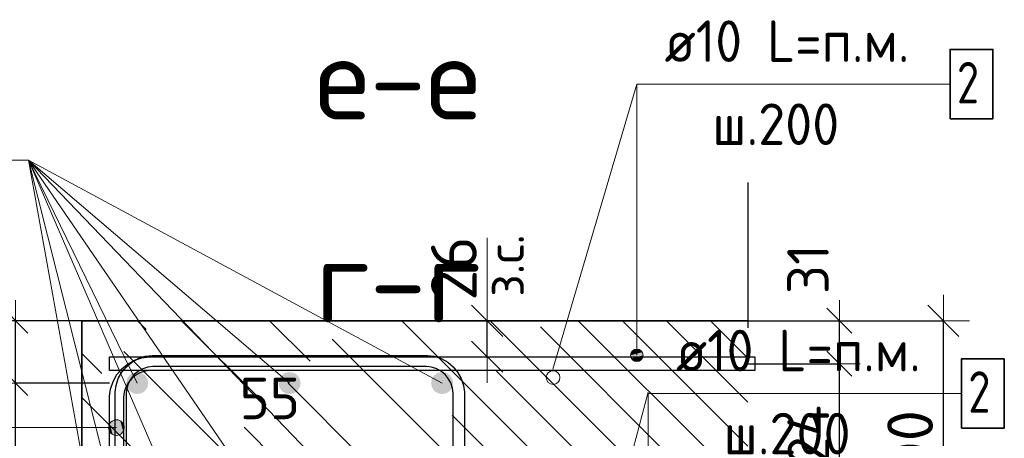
# Model space of a CAD drawing. Header units: metres. Extents: x -38 to 93, y -15 to 21.
# Tile 100 of 195: x 72.101 to 72.811, y 3.524 to 3.827. Entities that reach past the tile are written whole.
import ezdxf

# ---------------------------------------------------------------- set-up
doc = ezdxf.new("R2010")
doc.units = ezdxf.units.M
doc.header["$PDMODE"] = 65
doc.linetypes.add('______4', pattern=[0.135, 0.105, -0.03])
for name, color, linetype, lineweight in [('XR$3$Арм. стержнями верхней зоны', 180, 'Continuous', 35), ('XR$3$ВК__отв в полу 1-2 эт', 220, 'Continuous', 25), ('XR$3$Размерная линия (1)', 7, 'Continuous', 13), ('XR$5$Арм. стержнями верхней зоны', 180, 'Continuous', 35), ('XR$5$Арм.стержн. Арматура края', 96, 'Continuous', 35), ('XR$5$Арм.стержн. Хомут', 240, 'Continuous', 35), ('XR$5$Арм.стержн.горизонт. 1', 180, 'Continuous', 35), ('XR$5$ВК__отв в полу 1-2 эт', 220, 'Continuous', 25), ('XR$5$Размерная линия (1)', 7, 'Continuous', 13), ('XR$5$Размерная линия_ общее', 7, 'Continuous', 13)]:
    doc.layers.add(name, color=color, linetype=linetype, lineweight=lineweight)
doc.styles.add('ISOCPEUR', font='txt')
doc.dimstyles.new('DIMSTYLE_10', dxfattribs={"dimtxt": 0.033, "dimasz": 0.0375, "dimexe": 0, "dimexo": 0, "dimgap": 0.0165, "dimtad": 2, "dimdec": 0, "dimlfac": 1000, "dimrnd": 1, "dimzin": 12, "dimdsep": 46, "dimtxsty": 'ISOCPEUR', "dimblk1": 'ALL_ML_STRICH', "dimblk2": 'ALL_ML_STRICH', "dimsah": 1, "dimcen": 0, "dimclrd": 7, "dimclre": 256, "dimclrt": 7, "dimadec": 0, "dimazin": 0, "dimtfac": 1, "dimtdec": 0, "dimtix": 1, "dimtmove": 2, "dimatfit": 3, "dimfxl": 0, "dimtvp": 1.2, "dimtzin": 0, "dimlwd": 0, "dimlwe": -3, "dimarcsym": 0})
doc.dimstyles.new('DIMSTYLE_12', dxfattribs={"dimtxt": 0.03, "dimasz": 0.03, "dimexe": 0, "dimexo": 0, "dimgap": 0.015, "dimtad": 2, "dimdec": 0, "dimlfac": 1000, "dimrnd": 1, "dimzin": 12, "dimdsep": 46, "dimtxsty": 'ISOCPEUR', "dimblk1": 'ALL_ML_STRICH', "dimblk2": 'ALL_ML_STRICH', "dimsah": 1, "dimcen": 0, "dimclrd": 7, "dimclre": 256, "dimclrt": 7, "dimadec": 0, "dimazin": 0, "dimtfac": 1, "dimtdec": 0, "dimtix": 1, "dimtmove": 2, "dimatfit": 3, "dimfxl": 0, "dimtzin": 0, "dimlwd": 0, "dimlwe": -3, "dimarcsym": 0})
doc.dimstyles.new('DIMSTYLE_14', dxfattribs={"dimtxt": 0.03, "dimasz": 0.03, "dimexe": 0, "dimexo": 0, "dimgap": 0.015, "dimtad": 2, "dimdec": 0, "dimlfac": 1000, "dimrnd": 1, "dimzin": 12, "dimdsep": 46, "dimtxsty": 'ISOCPEUR', "dimblk1": 'ALL_ML_STRICH', "dimblk2": 'ALL_ML_STRICH', "dimsah": 1, "dimcen": 0, "dimclrd": 7, "dimclre": 256, "dimclrt": 7, "dimadec": 0, "dimazin": 0, "dimtfac": 1, "dimtdec": 0, "dimtix": 1, "dimtmove": 2, "dimatfit": 3, "dimfxl": 0, "dimtvp": 1.2, "dimtzin": 0, "dimlwd": 0, "dimlwe": -3, "dimarcsym": 0})
doc.dimstyles.new('DIMSTYLE_16', dxfattribs={"dimtxt": 0.03, "dimasz": 0.03, "dimexe": 0, "dimexo": 0, "dimgap": 0.015, "dimtad": 2, "dimdec": 0, "dimlfac": 1000, "dimrnd": 5, "dimzin": 12, "dimdsep": 46, "dimtxsty": 'ISOCPEUR', "dimblk1": 'ALL_ML_STRICH', "dimblk2": 'ALL_ML_STRICH', "dimsah": 1, "dimcen": 0, "dimclrd": 7, "dimclre": 256, "dimclrt": 7, "dimadec": 0, "dimazin": 0, "dimtfac": 1, "dimtdec": 0, "dimtix": 1, "dimtmove": 2, "dimatfit": 3, "dimfxl": 0, "dimtvp": 1.2, "dimtzin": 0, "dimlwd": 0, "dimlwe": -3, "dimarcsym": 0})
doc.dimstyles.new('DIMSTYLE_18', dxfattribs={"dimtxt": 0.03, "dimasz": 0.03, "dimexe": 0, "dimexo": 0, "dimgap": 0.015, "dimtad": 2, "dimdec": 0, "dimlfac": 1000, "dimrnd": 5, "dimzin": 12, "dimdsep": 46, "dimtxsty": 'ISOCPEUR', "dimblk1": 'ALL_ML_STRICH', "dimblk2": 'ALL_ML_STRICH', "dimsah": 1, "dimcen": 0, "dimclrd": 7, "dimclre": 256, "dimclrt": 7, "dimadec": 0, "dimazin": 0, "dimtfac": 1, "dimtdec": 0, "dimtix": 1, "dimtmove": 2, "dimatfit": 3, "dimfxl": 0, "dimtvp": 1.2, "dimtzin": 0, "dimlwd": 0, "dimlwe": -3, "dimarcsym": 0})
doc.dimstyles.new('DIMSTYLE_19', dxfattribs={"dimtxt": 0.03, "dimasz": 0.03, "dimexe": 0, "dimexo": 0, "dimgap": 0.015, "dimtad": 2, "dimdec": 0, "dimlfac": 1000, "dimrnd": 5, "dimzin": 12, "dimdsep": 46, "dimtxsty": 'ISOCPEUR', "dimblk1": 'ALL_ML_STRICH', "dimblk2": 'ALL_ML_STRICH', "dimsah": 1, "dimcen": 0, "dimclrd": 7, "dimclre": 256, "dimclrt": 7, "dimadec": 0, "dimazin": 0, "dimtfac": 1, "dimtdec": 0, "dimtix": 1, "dimtmove": 2, "dimatfit": 3, "dimfxl": 0, "dimtzin": 0, "dimlwd": 0, "dimlwe": -3, "dimarcsym": 0})
doc.dimstyles.new('DIMSTYLE_8', dxfattribs={"dimtxt": 0.033, "dimasz": 0.0375, "dimexe": 0, "dimexo": 0, "dimgap": 0.0165, "dimtad": 2, "dimdec": 0, "dimlfac": 1000, "dimrnd": 1, "dimzin": 12, "dimdsep": 46, "dimtxsty": 'ISOCPEUR', "dimblk1": 'ALL_ML_STRICH', "dimblk2": 'ALL_ML_STRICH', "dimsah": 1, "dimcen": 0, "dimclrd": 7, "dimclre": 256, "dimclrt": 7, "dimadec": 0, "dimazin": 0, "dimtfac": 1, "dimtdec": 0, "dimtix": 1, "dimtmove": 2, "dimatfit": 3, "dimfxl": 0, "dimtzin": 0, "dimlwd": 0, "dimlwe": -3, "dimarcsym": 0})
pattern_1 = [(135, (0, 0), (-0.031819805, -0.031819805), [0.4, -0.05, 0, -0.05]), (135, (-0.01591, -0.01591), (-0.031819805, -0.031819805), [0.8, -0.1, 0.1, -0.1])]

# ---------------------------------------------------------------- blocks, each defined once
blk = doc.blocks.new('ALL_ML_STRICH')
at = {"color": 0, "linetype": 'ByBlock', "lineweight": -2}
for p, q in [((0, -0.5), (0, 0.5)), ((-0.3, -0.3), (0.3, 0.3)), ((-1, 0), (0.5, 0))]:
    blk.add_line(p, q, dxfattribs=at)
blk = doc.blocks.new('*D79')
at = {"layer": 'DEFPOINTS', "color": 7, "linetype": 'Continuous', "lineweight": 13, "transparency": 33554687}
for p in [(72.20014, 3.47904), (72.20014, 3.39197), (72.25514, 3.35697)]:
    blk.add_point(p, dxfattribs=at)
at = {"layer": 'XR$3$Размерная линия (1)', "color": 9, "linetype": 'Continuous', "lineweight": -2, "true_color": 0xc7c7c7, "transparency": 33554687}
for p, q in [((72.20014, 3.41197), (72.20014, 3.47904)), ((72.25514, 3.37697), (72.25514, 3.47904))]:
    blk.add_line(p, q, dxfattribs=at)
at = {"layer": 'XR$3$Размерная линия (1)', "color": 7, "linetype": 'Continuous', "lineweight": -2, "transparency": 33554687}
blk.add_line((72.20014, 3.47904), (72.25514, 3.47904), dxfattribs=at)
at = {"layer": 'XR$3$Размерная линия (1)', "color": 7, "linetype": 'Continuous', "lineweight": 13, "transparency": 33554687, "xscale": 0.03, "yscale": 0.03, "zscale": 0.03, "rotation": 180}
blk.add_blockref('ALL_ML_STRICH', (72.20014, 3.47904), dxfattribs=at)
at = {"layer": 'XR$3$Размерная линия (1)', "color": 7, "linetype": 'Continuous', "lineweight": 13, "transparency": 33554687, "xscale": 0.03, "yscale": 0.03, "zscale": 0.03}
blk.add_blockref('ALL_ML_STRICH', (72.25514, 3.47904), dxfattribs=at)
at = {"layer": 'XR$3$Размерная линия (1)', "color": 7, "linetype": 'Continuous', "lineweight": 13, "transparency": 33554687, "insert": (72.28141, 3.55291), "char_height": 0.03, "width": 0.06, "attachment_point": 5, "style": 'ISOCPEUR'}
blk.add_mtext('\\A1;{55}', dxfattribs=at)
blk = doc.blocks.new('*D531')
at = {"layer": 'DEFPOINTS', "color": 7, "linetype": 'Continuous', "lineweight": 13, "transparency": 33554687}
for p in [(72.19573, 3.609), (72.06098, 3.249), (72.19573, 3.249)]:
    blk.add_point(p, dxfattribs=at)
at = {"layer": 'XR$5$Размерная линия (1)', "color": 9, "linetype": 'Continuous', "lineweight": -2, "true_color": 0xc7c7c7, "transparency": 33554687}
for p, q in [((72.17573, 3.609), (72.06098, 3.609)), ((72.17573, 3.249), (72.06098, 3.249))]:
    blk.add_line(p, q, dxfattribs=at)
at = {"layer": 'XR$5$Размерная линия (1)', "color": 7, "linetype": 'Continuous', "lineweight": -2, "transparency": 33554687}
blk.add_line((72.06098, 3.249), (72.06098, 3.609), dxfattribs=at)
at = {"layer": 'XR$5$Размерная линия (1)', "color": 7, "linetype": 'Continuous', "lineweight": 13, "transparency": 33554687, "xscale": 0.03, "yscale": 0.03, "zscale": 0.03}
for p, rotation in [((72.06098, 3.609), 90), ((72.06098, 3.249), 270)]:
    blk.add_blockref('ALL_ML_STRICH', p, dxfattribs=dict(at, rotation=rotation))
at = {"layer": 'XR$5$Размерная линия (1)', "color": 7, "linetype": 'Continuous', "lineweight": 13, "transparency": 33554687, "insert": (72.03848, 3.4305), "char_height": 0.03, "width": 0.09, "attachment_point": 5, "rotation": 90, "style": 'ISOCPEUR'}
blk.add_mtext('\\A1;{360}', dxfattribs=at)
blk = doc.blocks.new('*D532')
at = {"layer": 'DEFPOINTS', "color": 7, "linetype": 'Continuous', "lineweight": 13, "transparency": 33554687}
for p in [(72.59594, 3.609), (72.59594, 3.409), (72.76748, 3.409)]:
    blk.add_point(p, dxfattribs=at)
at = {"layer": 'XR$5$Размерная линия_ общее', "color": 253, "linetype": 'Continuous', "lineweight": -2, "true_color": 0xa0a0a0, "transparency": 33554687}
for p, q in [((72.61594, 3.609), (72.76748, 3.609)), ((72.61594, 3.409), (72.76748, 3.409))]:
    blk.add_line(p, q, dxfattribs=at)
at = {"layer": 'XR$5$Размерная линия_ общее', "color": 7, "linetype": 'Continuous', "lineweight": -2, "transparency": 33554687}
blk.add_line((72.76748, 3.409), (72.76748, 3.609), dxfattribs=at)
at = {"layer": 'XR$5$Размерная линия_ общее', "color": 7, "linetype": 'Continuous', "lineweight": 13, "transparency": 33554687, "xscale": 0.0375, "yscale": 0.0375, "zscale": 0.0375}
for p, rotation in [((72.76748, 3.609), 90), ((72.76748, 3.409), 270)]:
    blk.add_blockref('ALL_ML_STRICH', p, dxfattribs=dict(at, rotation=rotation))
at = {"layer": 'XR$5$Размерная линия_ общее', "color": 7, "linetype": 'Continuous', "lineweight": 13, "transparency": 33554687, "insert": (72.74348, 3.51065), "char_height": 0.033, "width": 0.099, "attachment_point": 5, "rotation": 90, "style": 'ISOCPEUR'}
blk.add_mtext('\\A1;{200}', dxfattribs=at)
blk = doc.blocks.new('*D600')
at = {"layer": 'DEFPOINTS', "color": 7, "linetype": 'Continuous', "lineweight": 13, "transparency": 33554687}
for p in [(72.6044, 3.578), (72.59982, 3.454), (72.69248, 3.454)]:
    blk.add_point(p, dxfattribs=at)
at = {"layer": 'XR$5$Размерная линия (1)', "color": 9, "linetype": 'Continuous', "lineweight": -2, "true_color": 0xc7c7c7, "transparency": 33554687}
for p, q in [((72.6244, 3.578), (72.69248, 3.578)), ((72.61982, 3.454), (72.69248, 3.454))]:
    blk.add_line(p, q, dxfattribs=at)
at = {"layer": 'XR$5$Размерная линия (1)', "color": 7, "linetype": 'Continuous', "lineweight": -2, "transparency": 33554687}
blk.add_line((72.69248, 3.454), (72.69248, 3.578), dxfattribs=at)
at = {"layer": 'XR$5$Размерная линия (1)', "color": 7, "linetype": 'Continuous', "lineweight": 13, "transparency": 33554687, "xscale": 0.03, "yscale": 0.03, "zscale": 0.03}
for p, rotation in [((72.69248, 3.578), 90), ((72.69248, 3.454), 270)]:
    blk.add_blockref('ALL_ML_STRICH', p, dxfattribs=dict(at, rotation=rotation))
at = {"layer": 'XR$5$Размерная линия (1)', "color": 7, "linetype": 'Continuous', "lineweight": 13, "transparency": 33554687, "insert": (72.66998, 3.519), "char_height": 0.03, "width": 0.09, "attachment_point": 5, "rotation": 90, "style": 'ISOCPEUR'}
blk.add_mtext('\\A1;{124}', dxfattribs=at)
blk = doc.blocks.new('*D601')
at = {"layer": 'DEFPOINTS', "color": 7, "linetype": 'Continuous', "lineweight": 13, "transparency": 33554687}
for p in [(72.58898, 3.609), (72.6044, 3.578), (72.69248, 3.578)]:
    blk.add_point(p, dxfattribs=at)
at = {"layer": 'XR$5$Размерная линия (1)', "color": 9, "linetype": 'Continuous', "lineweight": -2, "true_color": 0xc7c7c7, "transparency": 33554687}
for p, q in [((72.60898, 3.609), (72.69248, 3.609)), ((72.6244, 3.578), (72.69248, 3.578))]:
    blk.add_line(p, q, dxfattribs=at)
at = {"layer": 'XR$5$Размерная линия (1)', "color": 7, "linetype": 'Continuous', "lineweight": -2, "transparency": 33554687}
blk.add_line((72.69248, 3.578), (72.69248, 3.609), dxfattribs=at)
at = {"layer": 'XR$5$Размерная линия (1)', "color": 7, "linetype": 'Continuous', "lineweight": 13, "transparency": 33554687, "xscale": 0.03, "yscale": 0.03, "zscale": 0.03}
for p, rotation in [((72.69248, 3.609), 90), ((72.69248, 3.578), 270)]:
    blk.add_blockref('ALL_ML_STRICH', p, dxfattribs=dict(at, rotation=rotation))
at = {"layer": 'XR$5$Размерная линия (1)', "color": 7, "linetype": 'Continuous', "lineweight": 13, "transparency": 33554687, "insert": (72.66974, 3.64629), "char_height": 0.03, "width": 0.06, "attachment_point": 5, "rotation": 90, "style": 'ISOCPEUR'}
blk.add_mtext('\\A1;{31}', dxfattribs=at)
blk = doc.blocks.new('*D632')
at = {"layer": 'DEFPOINTS', "color": 7, "linetype": 'Continuous', "lineweight": 13, "transparency": 33554687}
for p in [(72.18577, 3.564), (72.09793, 3.414), (72.18565, 3.414)]:
    blk.add_point(p, dxfattribs=at)
at = {"layer": 'XR$5$Размерная линия (1)', "color": 9, "linetype": 'Continuous', "lineweight": -2, "true_color": 0xc7c7c7, "transparency": 33554687}
for p, q in [((72.16577, 3.564), (72.09793, 3.564)), ((72.16565, 3.414), (72.09793, 3.414))]:
    blk.add_line(p, q, dxfattribs=at)
at = {"layer": 'XR$5$Размерная линия (1)', "color": 7, "linetype": 'Continuous', "lineweight": -2, "transparency": 33554687}
blk.add_line((72.09793, 3.414), (72.09793, 3.564), dxfattribs=at)
at = {"layer": 'XR$5$Размерная линия (1)', "color": 7, "linetype": 'Continuous', "lineweight": 13, "transparency": 33554687, "xscale": 0.03, "yscale": 0.03, "zscale": 0.03}
for p, rotation in [((72.09793, 3.564), 90), ((72.09793, 3.414), 270)]:
    blk.add_blockref('ALL_ML_STRICH', p, dxfattribs=dict(at, rotation=rotation))
at = {"layer": 'XR$5$Размерная линия (1)', "color": 7, "linetype": 'Continuous', "lineweight": 13, "transparency": 33554687, "insert": (72.07543, 3.4935), "char_height": 0.03, "width": 0.09, "attachment_point": 5, "rotation": 90, "style": 'ISOCPEUR'}
blk.add_mtext('\\A1;{150}', dxfattribs=at)
blk = doc.blocks.new('*D633')
at = {"layer": 'DEFPOINTS', "color": 7, "linetype": 'Continuous', "lineweight": 13, "transparency": 33554687}
for p in [(72.14573, 3.609), (72.09793, 3.564), (72.18577, 3.564)]:
    blk.add_point(p, dxfattribs=at)
at = {"layer": 'XR$5$Размерная линия (1)', "color": 9, "linetype": 'Continuous', "lineweight": -2, "true_color": 0xc7c7c7, "transparency": 33554687}
for p, q in [((72.12573, 3.609), (72.09793, 3.609)), ((72.16577, 3.564), (72.09793, 3.564))]:
    blk.add_line(p, q, dxfattribs=at)
at = {"layer": 'XR$5$Размерная линия (1)', "color": 7, "linetype": 'Continuous', "lineweight": -2, "transparency": 33554687}
blk.add_line((72.09793, 3.564), (72.09793, 3.609), dxfattribs=at)
at = {"layer": 'XR$5$Размерная линия (1)', "color": 7, "linetype": 'Continuous', "lineweight": 13, "transparency": 33554687, "xscale": 0.03, "yscale": 0.03, "zscale": 0.03}
for p, rotation in [((72.09793, 3.609), 90), ((72.09793, 3.564), 270)]:
    blk.add_blockref('ALL_ML_STRICH', p, dxfattribs=dict(at, rotation=rotation))
at = {"layer": 'XR$5$Размерная линия (1)', "color": 7, "linetype": 'Continuous', "lineweight": 13, "transparency": 33554687, "insert": (72.07519, 3.64473), "char_height": 0.03, "width": 0.06, "attachment_point": 5, "rotation": 90, "style": 'ISOCPEUR'}
blk.add_mtext('\\A1;{45}', dxfattribs=at)
blk = doc.blocks.new('*D655')
at = {"layer": 'DEFPOINTS', "color": 7, "linetype": 'Continuous', "lineweight": 13, "transparency": 33554687}
for p in [(72.39825, 3.609), (72.39825, 3.583), (72.43824, 3.583)]:
    blk.add_point(p, dxfattribs=at)
at = {"layer": 'XR$5$Размерная линия_ общее', "color": 253, "linetype": 'Continuous', "lineweight": -2, "true_color": 0xa0a0a0, "transparency": 33554687}
for p, q in [((72.41825, 3.609), (72.43824, 3.609)), ((72.41825, 3.583), (72.43824, 3.583))]:
    blk.add_line(p, q, dxfattribs=at)
at = {"layer": 'XR$5$Размерная линия_ общее', "color": 7, "linetype": 'Continuous', "lineweight": -2, "transparency": 33554687}
blk.add_line((72.43824, 3.583), (72.43824, 3.609), dxfattribs=at)
at = {"layer": 'XR$5$Размерная линия_ общее', "color": 7, "linetype": 'Continuous', "lineweight": 13, "transparency": 33554687, "xscale": 0.0375, "yscale": 0.0375, "zscale": 0.0375}
for p, rotation in [((72.43824, 3.609), 90), ((72.43824, 3.583), 270)]:
    blk.add_blockref('ALL_ML_STRICH', p, dxfattribs=dict(at, rotation=rotation))
at = {"layer": 'XR$5$Размерная линия_ общее', "color": 7, "linetype": 'Continuous', "lineweight": 13, "transparency": 33554687, "insert": (72.43777, 3.62636), "char_height": 0.027, "width": 0.00135, "attachment_point": 1, "rotation": 90, "line_spacing_factor": 0.60241, "style": 'ISOCPEUR'}
blk.add_mtext('з.с.', dxfattribs=at)
at = {"layer": 'XR$5$Размерная линия_ общее', "color": 7, "linetype": 'Continuous', "lineweight": 13, "transparency": 33554687, "insert": (72.41424, 3.64672), "char_height": 0.033, "width": 0.066, "attachment_point": 5, "rotation": 90, "style": 'ISOCPEUR'}
blk.add_mtext('\\A1;{26}', dxfattribs=at)

msp = doc.modelspace()

# ---------------------------------------------------------------- hatches: boundary and pattern name
at = {"linetype": 'Continuous', "lineweight": 13, "transparency": 33554687}
h = msp.add_hatch(dxfattribs=at)
h.set_pattern_fill('__________540', scale=0.015, style=0, pattern_type=2)
h.set_pattern_definition(pattern_1)
h.paths.add_polyline_path([(72.44581, 3.609), (72.14581, 3.609), (72.14581, 3.249), (72.44581, 3.249)], flags=0)
h = msp.add_hatch(dxfattribs=at)
h.set_pattern_fill('__________540', scale=0.015, style=0, pattern_type=2)
h.set_pattern_definition(pattern_1)
h.paths.add_polyline_path([(72.44581, 3.609), (72.44581, 3.409), (72.62641, 3.409), (72.62641, 3.609)], flags=0)
at = {"layer": 'XR$5$Арм. стержнями верхней зоны', "linetype": 'Continuous', "lineweight": 13, "transparency": 33554687}
for points in [[(72.544, 3.58792), (72.5485, 3.58792), (72.54625, 3.58855)], [(72.55012, 3.5863), (72.54238, 3.5863), (72.54175, 3.58405)], [(72.55012, 3.5863), (72.54175, 3.58405), (72.55075, 3.58405)], [(72.55075, 3.58405), (72.54175, 3.58405), (72.54238, 3.5818)], [(72.5485, 3.58792), (72.544, 3.58792), (72.54238, 3.5863)], [(72.5485, 3.58792), (72.54238, 3.5863), (72.55012, 3.5863)], [(72.55075, 3.58405), (72.54238, 3.5818), (72.55012, 3.5818)], [(72.55012, 3.5818), (72.54238, 3.5818), (72.544, 3.58018)], [(72.55012, 3.5818), (72.544, 3.58018), (72.5485, 3.58018)], [(72.5485, 3.58018), (72.544, 3.58018), (72.54625, 3.57955)]]:
    msp.add_hatch(color=7, dxfattribs=at).paths.add_polyline_path(points)
at = {"layer": 'XR$5$Арм.стержн. Арматура края', "linetype": 'Continuous', "lineweight": 13, "transparency": 33554687}
for points in [[(72.16593, 3.52902), (72.16593, 3.53465), (72.16514, 3.53184)], [(72.16593, 3.53465), (72.16796, 3.527), (72.16796, 3.53667)], [(72.16593, 3.53465), (72.16593, 3.52902), (72.16796, 3.527)], [(72.16796, 3.53667), (72.17077, 3.52621), (72.17077, 3.53746)], [(72.16796, 3.53667), (72.16796, 3.527), (72.17077, 3.52621)], [(72.17077, 3.53746), (72.17077, 3.52621), (72.17358, 3.527)], [(72.17077, 3.53746), (72.17358, 3.527), (72.17358, 3.53667)], [(72.17358, 3.53667), (72.17358, 3.527), (72.17561, 3.52902)], [(72.17358, 3.53667), (72.17561, 3.52902), (72.17561, 3.53465)], [(72.17561, 3.53465), (72.17561, 3.52902), (72.17639, 3.53184)]]:
    msp.add_hatch(color=7, dxfattribs=at).paths.add_polyline_path(points)
at = {"layer": 'XR$5$Арм.стержн.горизонт. 1', "linetype": 'Continuous', "lineweight": 50, "transparency": 33554687}
for points in [[(72.19377, 3.564), (72.19316, 3.56706), (72.19142, 3.56966), (72.18883, 3.57139), (72.18577, 3.572), (72.18271, 3.57139), (72.18011, 3.56966), (72.17838, 3.56706), (72.17777, 3.564), (72.17838, 3.56094), (72.18011, 3.55834), (72.18271, 3.55661), (72.18577, 3.556), (72.18883, 3.55661), (72.19142, 3.55834), (72.19316, 3.56094)], [(72.30369, 3.564), (72.30308, 3.56706), (72.30135, 3.56966), (72.29875, 3.57139), (72.29569, 3.572), (72.29263, 3.57139), (72.29003, 3.56966), (72.2883, 3.56706), (72.28769, 3.564), (72.2883, 3.56094), (72.29003, 3.55834), (72.29263, 3.55661), (72.29569, 3.556), (72.29875, 3.55661), (72.30135, 3.55834), (72.30308, 3.56094)], [(72.41377, 3.564), (72.41316, 3.56706), (72.41142, 3.56966), (72.40883, 3.57139), (72.40577, 3.572), (72.40271, 3.57139), (72.40011, 3.56966), (72.39838, 3.56706), (72.39777, 3.564), (72.39838, 3.56094), (72.40011, 3.55834), (72.40271, 3.55661), (72.40577, 3.556), (72.40883, 3.55661), (72.41142, 3.55834), (72.41316, 3.56094)]]:
    msp.add_hatch(color=7, dxfattribs=at).paths.add_polyline_path(points)

# ---------------------------------------------------------------- linework, layer by layer
at = {"color": 7, "linetype": '______4', "lineweight": 25, "transparency": 33554687}
msp.add_line((72.62641, 3.709), (72.62641, 3.309), dxfattribs=at)
at = {"color": 7, "linetype": 'Continuous', "lineweight": 13, "transparency": 33554687}
msp.add_line((72.43824, 3.609), (72.43824, 3.669), dxfattribs=at)
at = {"color": 7, "linetype": 'Continuous', "lineweight": 35, "transparency": 33554687}
for p, q in [((72.14581, 3.609), (72.14581, 3.249)), ((72.44581, 3.609), (72.14581, 3.609)), ((72.62641, 3.609), (72.44581, 3.609))]:
    msp.add_line(p, q, dxfattribs=at)
at = {"color": 7, "linetype": 'Continuous', "lineweight": 13, "transparency": 33554687}
msp.add_circle((72.48581, 3.56795), 0.005, dxfattribs=at)
at = {"layer": 'XR$3$Арм. стержнями верхней зоны', "color": 7, "linetype": 'Continuous', "lineweight": 13, "transparency": 33554687}
for q in [(72.78043, 3.5565), (72.55443, 3.36697)]:
    msp.add_line((72.55443, 3.5565), q, dxfattribs=at)
at = {"layer": 'XR$3$Арм. стержнями верхней зоны', "color": 7, "linetype": 'Continuous', "lineweight": 35, "transparency": 33554687}
msp.add_lwpolyline([(72.78043, 3.5315), (72.81143, 3.5315), (72.81143, 3.5815), (72.78043, 3.5815), (72.78043, 3.5315)], dxfattribs=at)
at = {"layer": 'XR$3$ВК__отв в полу 1-2 эт', "color": 7, "linetype": 'Continuous', "lineweight": 13, "transparency": 33554687}
msp.add_line((72.50014, 3.35092), (72.55439, 3.55752), dxfattribs=at)
at = {"layer": 'XR$5$Арм. стержнями верхней зоны', "color": 7, "linetype": 'Continuous', "lineweight": 13, "transparency": 33554687}
for p, q in [((72.54625, 3.77999), (72.77225, 3.77999)), ((72.54625, 3.77999), (72.54625, 3.58405)), ((72.54625, 3.58855), (72.54625, 3.58855)), ((72.54175, 3.58405), (72.54175, 3.58405)), ((72.55075, 3.58405), (72.55075, 3.58405)), ((72.54625, 3.57955), (72.54625, 3.57955))]:
    msp.add_line(p, q, dxfattribs=at)
at = {"layer": 'XR$5$Арм. стержнями верхней зоны', "color": 7, "linetype": 'Continuous', "lineweight": 35, "transparency": 33554687}
msp.add_lwpolyline([(72.77225, 3.75499), (72.80325, 3.75499), (72.80325, 3.80499), (72.77225, 3.80499), (72.77225, 3.75499)], dxfattribs=at)
at = {"layer": 'XR$5$Арм. стержнями верхней зоны', "color": 4, "linetype": 'Continuous', "lineweight": 25, "transparency": 33554687}
msp.add_lwpolyline([(72.16578, 3.583), (72.63141, 3.583), (72.63141, 3.573), (72.16578, 3.573), (72.16578, 3.583)], dxfattribs=at)
msp.add_lwpolyline([(72.16578, 3.583), (72.63141, 3.583), (72.63141, 3.573), (72.16578, 3.573), (72.16578, 3.583)], dxfattribs=at)
at = {"layer": 'XR$5$Арм. стержнями верхней зоны', "color": 7, "linetype": 'Continuous', "lineweight": 13, "transparency": 33554687}
msp.add_circle((72.54625, 3.58405), 0.0045, dxfattribs=at)
at = {"layer": 'XR$5$Арм.стержн. Арматура края', "color": 7, "linetype": 'Continuous', "lineweight": 13, "transparency": 33554687}
for p, q in [((72.06022, 3.53184), (72.17077, 3.53184)), ((72.16514, 3.53184), (72.16514, 3.53184)), ((72.17077, 3.53746), (72.17077, 3.53746)), ((72.17639, 3.53184), (72.17639, 3.53184)), ((72.17077, 3.52621), (72.17077, 3.52621))]:
    msp.add_line(p, q, dxfattribs=at)
at = {"layer": 'XR$5$Арм.стержн. Арматура края', "color": 4, "linetype": 'Continuous', "lineweight": 25, "transparency": 33554687}
msp.add_lwpolyline([(72.16577, 3.47756), (72.16577, 3.55443), (72.16649, 3.55965), (72.16829, 3.56509), (72.17109, 3.5701), (72.17454, 3.57423), (72.17867, 3.57767), (72.18368, 3.58048), (72.18912, 3.58227), (72.19433, 3.583), (72.63141, 3.583), (72.63141, 3.573), (72.19502, 3.573), (72.19139, 3.57249), (72.18772, 3.57128), (72.18437, 3.5694), (72.18164, 3.56713), (72.17936, 3.5644), (72.17748, 3.56104), (72.17627, 3.55738), (72.17577, 3.55374), (72.17577, 3.47826)], dxfattribs=at)
msp.add_lwpolyline([(72.16577, 3.47756), (72.16577, 3.55443), (72.16649, 3.55965), (72.16829, 3.56509), (72.17109, 3.5701), (72.17454, 3.57423), (72.17867, 3.57767), (72.18368, 3.58048), (72.18912, 3.58227), (72.19433, 3.583), (72.63141, 3.583), (72.63141, 3.573), (72.19502, 3.573), (72.19139, 3.57249), (72.18772, 3.57128), (72.18437, 3.5694), (72.18164, 3.56713), (72.17936, 3.5644), (72.17748, 3.56104), (72.17627, 3.55738), (72.17577, 3.55374), (72.17577, 3.47826)], dxfattribs=at)
at = {"layer": 'XR$5$Арм.стержн. Арматура края', "color": 7, "linetype": 'Continuous', "lineweight": 13, "transparency": 33554687}
msp.add_circle((72.17077, 3.53184), 0.00563, dxfattribs=at)
at = {"layer": 'XR$5$Арм.стержн. Хомут', "color": 40, "linetype": 'Continuous', "lineweight": 25, "transparency": 33554687}
for points in [[(72.16977, 3.29968), (72.16977, 3.55732), (72.17045, 3.5622), (72.17212, 3.56728), (72.17474, 3.57196), (72.17796, 3.57581), (72.18181, 3.57903), (72.18648, 3.58164), (72.19156, 3.58332), (72.19644, 3.584), (72.39513, 3.584), (72.40001, 3.58332), (72.40509, 3.58164), (72.40977, 3.57903), (72.41362, 3.57581), (72.41683, 3.57196), (72.41945, 3.56728), (72.42113, 3.5622), (72.42181, 3.55732), (72.42181, 3.29968)], [(72.16977, 3.29968), (72.16977, 3.55732), (72.17045, 3.5622), (72.17212, 3.56728), (72.17474, 3.57196), (72.17796, 3.57581), (72.18181, 3.57903), (72.18648, 3.58164), (72.19156, 3.58332), (72.19644, 3.584), (72.39513, 3.584), (72.40001, 3.58332), (72.40509, 3.58164), (72.40977, 3.57903), (72.41362, 3.57581), (72.41683, 3.57196), (72.41945, 3.56728), (72.42113, 3.5622), (72.42181, 3.55732), (72.42181, 3.29968)], [(72.41381, 3.30023), (72.41381, 3.55677), (72.4133, 3.56038), (72.41209, 3.56405), (72.41022, 3.5674), (72.40794, 3.57013), (72.40521, 3.57241), (72.40185, 3.57429), (72.39819, 3.5755), (72.39457, 3.576), (72.197, 3.576), (72.19338, 3.5755), (72.18972, 3.57429), (72.18637, 3.57241), (72.18364, 3.57013), (72.18136, 3.5674), (72.17948, 3.56405), (72.17827, 3.56038), (72.17777, 3.55677), (72.17777, 3.30023)], [(72.41381, 3.30023), (72.41381, 3.55677), (72.4133, 3.56038), (72.41209, 3.56405), (72.41022, 3.5674), (72.40794, 3.57013), (72.40521, 3.57241), (72.40185, 3.57429), (72.39819, 3.5755), (72.39457, 3.576), (72.197, 3.576), (72.19338, 3.5755), (72.18972, 3.57429), (72.18637, 3.57241), (72.18364, 3.57013), (72.18136, 3.5674), (72.17948, 3.56405), (72.17827, 3.56038), (72.17777, 3.55677), (72.17777, 3.30023)]]:
    msp.add_lwpolyline(points, dxfattribs=at)
at = {"layer": 'XR$5$Арм.стержн.горизонт. 1', "color": 7, "linetype": 'Continuous', "lineweight": 13, "transparency": 33554687}
for p, q in [((71.88132, 3.72498), (72.10732, 3.72498)), ((72.10732, 3.72498), (72.40581, 3.289)), ((72.10732, 3.72498), (72.40581, 3.414)), ((72.10732, 3.72498), (72.29569, 3.564)), ((72.10732, 3.72498), (72.18573, 3.289)), ((72.10732, 3.72498), (72.18577, 3.564)), ((72.10732, 3.72498), (72.40577, 3.564)), ((72.10732, 3.72498), (72.29573, 3.289)), ((72.10732, 3.72498), (72.18573, 3.414))]:
    msp.add_line(p, q, dxfattribs=at)
at = {"layer": 'XR$5$ВК__отв в полу 1-2 эт', "color": 7, "linetype": 'Continuous', "lineweight": 13, "transparency": 33554687}
msp.add_line((72.48577, 3.574), (72.54625, 3.77999), dxfattribs=at)

# ---------------------------------------------------------------- texts
at = {"color": 7, "linetype": 'Continuous', "lineweight": 13, "transparency": 33554687, "char_height": 0.06, "width": 0.1533913, "attachment_point": 5, "style": 'ISOCPEUR'}
for s, insert in [('\\A1;{\\fISOCPEUR|i0|b0;\\H0.060000;\\W1.000000;\\C7;е-е}\\P', (72.37381, 3.78443)), ('\\A1;{\\fISOCPEUR|i0|b0;\\H0.060000;\\W1.000000;\\C7;г-г}\\P', (72.37395, 3.63792))]:
    msp.add_mtext(s, dxfattribs=dict(at, insert=insert))
at = {"layer": 'XR$3$Арм. стержнями верхней зоны', "color": 7, "linetype": 'Continuous', "lineweight": 25, "transparency": 33554687, "char_height": 0.03, "attachment_point": 7, "style": 'ISOCPEUR'}
for s, insert, width in [('\\W0.94;ø10 L=п.м.', (72.57443, 3.5725), 0.1999831), ('\\W0.78;2', (72.78543, 3.5425), 0.0326407), ('\\W0.95;ш.200 ', (72.60893, 3.5125), 0.1311997)]:
    msp.add_mtext(s, dxfattribs=dict(at, insert=insert, width=width))
at = {"layer": 'XR$5$Арм. стержнями верхней зоны', "color": 7, "linetype": 'Continuous', "lineweight": 25, "transparency": 33554687, "char_height": 0.03, "attachment_point": 7, "style": 'ISOCPEUR'}
for s, insert, width in [('\\W0.94;ø10 L=п.м.', (72.56625, 3.79599), 0.1999832), ('\\W0.78;2', (72.77725, 3.76599), 0.0326407), ('\\W0.95;ш.200 ', (72.60075, 3.73599), 0.1311996)]:
    msp.add_mtext(s, dxfattribs=dict(at, insert=insert, width=width))

# ---------------------------------------------------------------- dimensions: what is measured, and where the dimension line sits
at = {"layer": 'XR$3$Размерная линия (1)', "color": 7, "linetype": 'Continuous', "lineweight": 13, "transparency": 33554687}
dim = msp.add_linear_dim(base=(72.25514, 3.47904), p1=(72.20014, 3.41197), p2=(72.25514, 3.37697), dimstyle='DIMSTYLE_16', override={"dimpost": '<>', "dimclrd": 7, "dimclre": 9, "dimclrt": 7, "dimlwd": 0, "dimlwe": 65533}, dxfattribs=at)
dim.commit()
dim.dimension.update_dxf_attribs({"geometry": '*D79', "text_midpoint": (72.28141, 3.55291), "dimtype": 160})
at = {"layer": 'XR$5$Размерная линия (1)', "color": 7, "linetype": 'Continuous', "lineweight": 13, "transparency": 33554687}
for base, p1, p2, dimstyle, picture, middle in [((72.09793, 3.609), (72.16577, 3.564), (72.12573, 3.609), 'DIMSTYLE_18', '*D633', (72.07519, 3.64473)), ((72.69248, 3.609), (72.6244, 3.578), (72.60898, 3.609), 'DIMSTYLE_14', '*D601', (72.66974, 3.64629)), ((72.06098, 3.609), (72.17573, 3.249), (72.17573, 3.609), 'DIMSTYLE_19', '*D531', (72.03848, 3.4305)), ((72.69248, 3.578), (72.61982, 3.454), (72.6244, 3.578), 'DIMSTYLE_12', '*D600', (72.66998, 3.519)), ((72.09793, 3.564), (72.16565, 3.414), (72.16577, 3.564), 'DIMSTYLE_19', '*D632', (72.07543, 3.4935))]:
    dim = msp.add_linear_dim(base=base, p1=p1, p2=p2, angle=90, dimstyle=dimstyle, override={"dimpost": '<>', "dimclrd": 7, "dimclre": 9, "dimclrt": 7, "dimlwd": 0, "dimlwe": 65533}, dxfattribs=at)
    dim.commit()
    dim.dimension.update_dxf_attribs({"geometry": picture, "text_midpoint": middle, "dimtype": 160})
at = {"layer": 'XR$5$Размерная линия_ общее', "color": 7, "linetype": 'Continuous', "lineweight": 13, "transparency": 33554687}
dim = msp.add_linear_dim(base=(72.43824, 3.609), p1=(72.41825, 3.583), p2=(72.41825, 3.609), angle=90, text='<>\\Xз.с.', dimstyle='DIMSTYLE_10', override={"dimpost": '<>', "dimclrd": 7, "dimclre": 253, "dimclrt": 7, "dimlwd": 0, "dimlwe": 65533}, dxfattribs=at)
dim.commit()
dim.dimension.update_dxf_attribs({"geometry": '*D655', "text_midpoint": (72.41424, 3.64672), "dimtype": 160})
dim = msp.add_linear_dim(base=(72.76748, 3.609), p1=(72.61594, 3.409), p2=(72.61594, 3.609), angle=90, dimstyle='DIMSTYLE_8', override={"dimpost": '<>', "dimclrd": 7, "dimclre": 253, "dimclrt": 7, "dimlwd": 0, "dimlwe": 65533}, dxfattribs=at)
dim.commit()
dim.dimension.update_dxf_attribs({"geometry": '*D532', "text_midpoint": (72.74348, 3.51065), "dimtype": 160})

doc.saveas('drawing.dxf')
